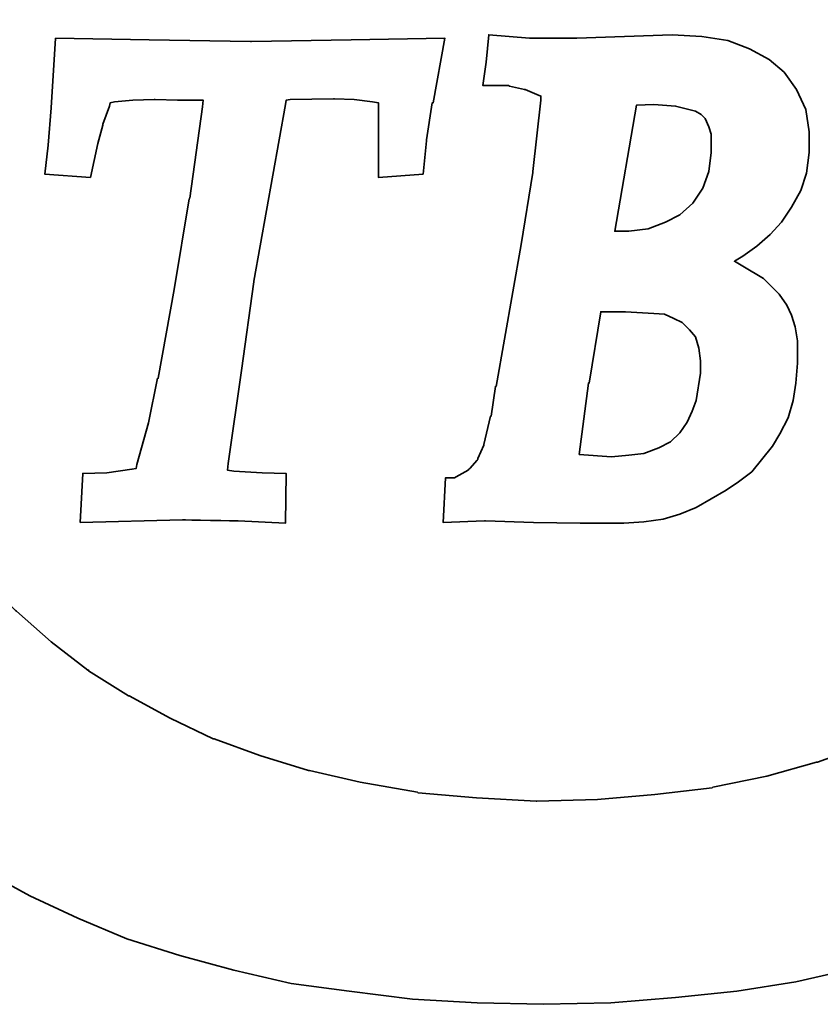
# Model space of a CAD drawing. Header units: millimetres. Extents: x 778 to 1021, y 797 to 920.
# Tile 6 of 56: x 929.57 to 934.2, y 853.35 to 859.05. Entities that reach past the tile are written whole.
import ezdxf

# ---------------------------------------------------------------- set-up
doc = ezdxf.new("R2010")
doc.units = ezdxf.units.MM
doc.header["$LTSCALE"] = 0.1
doc.layers.add('layer 1', color=7, linetype='CONTINUOUS')

msp = doc.modelspace()

# ---------------------------------------------------------------- linework, layer by layer
at = {"layer": 'layer 1', "color": 1, "lineweight": 35}
for points, knots in [([(935.9855, 859.4169), (935.9855, 859.4169), (937.1035, 860.1084), (937.1035, 860.1084), (937.1035, 860.1084), (937.1035, 860.1084), (936.9455, 860.3094), (936.9455, 860.3094), (936.9455, 860.3094), (936.9455, 860.3094), (936.7635, 860.4964), (936.7635, 860.4964), (936.7635, 860.4964), (936.7635, 860.4964), (936.576, 860.6794), (936.576, 860.6794), (936.576, 860.6794), (936.576, 860.6794), (936.3835, 860.8424), (936.3835, 860.8424), (936.3835, 860.8424), (936.3835, 860.8424), (936.1775, 861.0054), (936.1775, 861.0054), (936.1775, 861.0054), (936.1775, 861.0054), (936.1725, 861.0054), (936.1725, 861.0054), (936.1725, 861.0054), (936.1725, 861.0054), (935.9475, 861.1444), (935.9475, 861.1444), (935.9475, 861.1444), (935.9475, 861.1444), (935.9475, 861.1489), (935.9475, 861.1489), (935.9475, 861.1489), (935.9475, 861.1489), (935.7215, 861.2879), (935.7215, 861.2879), (935.7215, 861.2879), (935.7215, 861.2879), (935.4775, 861.4084), (935.4775, 861.4084), (935.4775, 861.4084), (935.4775, 861.4084), (935.232, 861.5334), (935.232, 861.5334), (935.232, 861.5334), (935.232, 861.5334), (934.9345, 861.6484), (934.9345, 861.6484), (934.9345, 861.6484), (934.9345, 861.6484), (934.613, 861.7584), (934.613, 861.7584), (934.613, 861.7584), (934.613, 861.7584), (934.2775, 861.8544), (934.2775, 861.8544), (934.2775, 861.8544), (934.2775, 861.8544), (933.923, 861.9309), (933.923, 861.9309), (933.923, 861.9309), (933.923, 861.9309), (933.5625, 861.9844), (933.5625, 861.9844), (933.5625, 861.9844), (933.5625, 861.9844), (933.1695, 862.0224), (933.1695, 862.0224), (933.1695, 862.0224), (933.1695, 862.0224), (932.7665, 862.0414), (932.7665, 862.0414), (932.7665, 862.0414), (932.7665, 862.0414), (932.3585, 862.0324), (932.3585, 862.0324), (932.3585, 862.0324), (932.3585, 862.0324), (931.9695, 862.0084), (931.9695, 862.0084), (931.9695, 862.0084), (931.9695, 862.0084), (931.6095, 861.9744), (931.6095, 861.9744), (931.6095, 861.9744), (931.6095, 861.9744), (931.2595, 861.9309), (931.2595, 861.9309), (931.2595, 861.9309), (931.2595, 861.9309), (930.924, 861.8639), (930.924, 861.8639), (930.924, 861.8639), (930.924, 861.8639), (930.6935, 861.8019), (930.6935, 861.8019), (930.6935, 861.8019), (930.6935, 861.8019), (930.4635, 861.7344), (930.4635, 861.7344), (930.4635, 861.7344), (930.4635, 861.7344), (930.2375, 861.6574), (930.2375, 861.6574), (930.2375, 861.6574), (930.2375, 861.6574), (930.0265, 861.5714), (930.0265, 861.5714), (930.0265, 861.5714), (930.0265, 861.5714), (929.8205, 861.4754), (929.8205, 861.4754), (929.8205, 861.4754), (929.8205, 861.4754), (929.6095, 861.3744), (929.6095, 861.3744), (929.6095, 861.3744), (929.6095, 861.3744), (929.4175, 861.2689), (929.4175, 861.2689), (929.4175, 861.2689), (929.4175, 861.2689), (929.2255, 861.1584), (929.2255, 861.1584), (929.2255, 861.1584), (929.2255, 861.1584), (929.043, 861.0339), (929.043, 861.0339), (929.043, 861.0339), (929.043, 861.0339), (928.8655, 860.9094), (928.8655, 860.9094), (928.8655, 860.9094), (928.8655, 860.9094), (928.7025, 860.7754), (928.7025, 860.7754), (928.7025, 860.7754), (928.7025, 860.7754), (928.5345, 860.6314), (928.5345, 860.6314), (928.5345, 860.6314), (928.5345, 860.6314), (928.242, 860.3429), (928.242, 860.3429), (928.242, 860.3429), (928.242, 860.3429), (928.2365, 860.3384), (928.2365, 860.3384), (928.2365, 860.3384), (928.2365, 860.3384), (927.9635, 860.0124), (927.9635, 860.0124), (927.9635, 860.0124), (927.9635, 860.0124), (927.8095, 859.7864), (927.8095, 859.7864), (927.8095, 859.7864), (927.8095, 859.7864), (927.805, 859.7814), (927.805, 859.7814), (927.805, 859.7814), (927.805, 859.7814), (927.6565, 859.5274), (927.6565, 859.5274), (927.6565, 859.5274), (927.6565, 859.5274), (927.5215, 859.2639), (927.5215, 859.2639), (927.5215, 859.2639), (927.5215, 859.2639), (927.4065, 858.9664), (927.4065, 858.9664), (927.4065, 858.9664), (927.4065, 858.9664), (927.3105, 858.6544), (927.3105, 858.6544), (927.3105, 858.6544), (927.3105, 858.6544), (927.3105, 858.6444), (927.3105, 858.6444), (927.3105, 858.6444), (927.3105, 858.6444), (927.2485, 858.3084), (927.2485, 858.3084), (927.2485, 858.3084), (927.2485, 858.3084), (927.2295, 858.1409), (927.2295, 858.1409), (927.2295, 858.1409), (927.2295, 858.1409), (927.2195, 857.9534), (927.2195, 857.9534), (927.2195, 857.9534), (927.2195, 857.9534), (927.21, 857.7664), (927.21, 857.7664), (927.21, 857.7664), (927.21, 857.7664), (927.21, 857.5794), (927.21, 857.5794), (927.21, 857.5794), (927.21, 857.5794), (927.2385, 857.2055), (927.2385, 857.2055), (927.2385, 857.2055), (927.2385, 857.2055), (927.2965, 856.8689), (927.2965, 856.8689), (927.2965, 856.8689), (927.2965, 856.8689), (927.3685, 856.5524), (927.3685, 856.5524), (927.3685, 856.5524), (927.3685, 856.5524), (927.479, 856.2554), (927.479, 856.2554), (927.479, 856.2554), (927.479, 856.2554), (927.599, 855.9719), (927.599, 855.9719), (927.599, 855.9719), (927.599, 855.9719), (927.7425, 855.7134), (927.7425, 855.7134), (927.7425, 855.7134), (927.7425, 855.7134), (927.8915, 855.4639), (927.8915, 855.4639), (927.8915, 855.4639), (927.8915, 855.4639), (928.0735, 855.2384), (928.0735, 855.2384), (928.0735, 855.2384), (928.0735, 855.2384), (928.256, 855.0169), (928.256, 855.0169), (928.256, 855.0169), (928.256, 855.0169), (928.4575, 854.8204), (928.4575, 854.8204), (928.4575, 854.8204), (928.4575, 854.8204), (928.6635, 854.6189), (928.6635, 854.6189), (928.6635, 854.6189), (928.6635, 854.6189), (928.8845, 854.4464), (928.8845, 854.4464), (928.8845, 854.4464), (928.8845, 854.4464), (929.1195, 854.2739), (929.1195, 854.2739), (929.1195, 854.2739), (929.1195, 854.2739), (929.3695, 854.1204), (929.3695, 854.1204), (929.3695, 854.1204), (929.3695, 854.1204), (929.628, 853.9809), (929.628, 853.9809), (929.628, 853.9809), (929.628, 853.9809), (929.9065, 853.8509), (929.9065, 853.8509), (929.9065, 853.8509), (929.9065, 853.8509), (930.1895, 853.7314), (930.1895, 853.7314), (930.1895, 853.7314), (930.1895, 853.7314), (930.4965, 853.6354), (930.4965, 853.6354), (930.4965, 853.6354), (930.4965, 853.6354), (930.8085, 853.5494), (930.8085, 853.5494), (930.8085, 853.5494), (930.8085, 853.5494), (931.1395, 853.4724), (931.1395, 853.4724), (931.1395, 853.4724), (931.1395, 853.4724), (931.475, 853.4294), (931.475, 853.4294), (931.475, 853.4294), (931.475, 853.4294), (931.84, 853.3814), (931.84, 853.3814), (931.84, 853.3814), (931.84, 853.3814), (932.2145, 853.3619), (932.2145, 853.3619), (932.2145, 853.3619), (932.2145, 853.3619), (932.5985, 853.3524), (932.5985, 853.3524), (932.5985, 853.3524), (932.5985, 853.3524), (932.987, 853.3619), (932.987, 853.3619), (932.987, 853.3619), (932.987, 853.3619), (933.3615, 853.3909), (933.3615, 853.3909), (933.3615, 853.3909), (933.3615, 853.3909), (933.7165, 853.4294), (933.7165, 853.4294), (933.7165, 853.4294), (933.7165, 853.4294), (934.0565, 853.4819), (934.0565, 853.4819), (934.0565, 853.4819), (934.0565, 853.4819), (934.3875, 853.5584), (934.3875, 853.5584), (934.3875, 853.5584), (934.3875, 853.5584), (934.7045, 853.6454), (934.7045, 853.6454), (934.7045, 853.6454), (934.7045, 853.6454), (935.0025, 853.7459), (935.0025, 853.7459), (935.0025, 853.7459), (935.0025, 853.7459), (935.2995, 853.8659), (935.2995, 853.8659), (935.2995, 853.8659), (935.2995, 853.8659), (935.703, 854.0574), (935.703, 854.0574), (935.703, 854.0574), (935.703, 854.0574), (935.899, 854.1634), (935.899, 854.1634), (935.899, 854.1634), (935.899, 854.1634), (936.082, 854.2739), (936.082, 854.2739), (936.082, 854.2739), (936.082, 854.2739), (936.2595, 854.3979), (936.2595, 854.3979), (936.2595, 854.3979), (936.2595, 854.3979), (936.4315, 854.5324), (936.4315, 854.5324), (936.4315, 854.5324), (936.4315, 854.5324), (936.5955, 854.6674), (936.5955, 854.6674), (936.5955, 854.6674), (936.5955, 854.6674), (936.749, 854.8114), (936.749, 854.8114), (936.749, 854.8114), (936.749, 854.8114), (936.9505, 855.0129), (936.9505, 855.0129), (936.9505, 855.0129), (936.9505, 855.0129), (937.0415, 855.1089), (937.0415, 855.1089), (937.0415, 855.1089), (937.0415, 855.1089), (937.1085, 855.1804), (937.1085, 855.1804), (937.1085, 855.1804), (937.1085, 855.1804), (935.9855, 855.8764), (935.9855, 855.8764), (935.9855, 855.8764), (935.9855, 855.8764), (935.8125, 855.7079), (935.8125, 855.7079), (935.8125, 855.7079), (935.8125, 855.7079), (935.6215, 855.5454), (935.6215, 855.5454), (935.6215, 855.5454), (935.6215, 855.5454), (935.4095, 855.3819), (935.4095, 855.3819), (935.4095, 855.3819), (935.4095, 855.3819), (935.1895, 855.2284), (935.1895, 855.2284), (935.1895, 855.2284), (935.1895, 855.2284), (935.1845, 855.2234), (935.1845, 855.2234), (935.1845, 855.2234), (935.1845, 855.2234), (934.954, 855.0889), (934.954, 855.0889), (934.954, 855.0889), (934.954, 855.0889), (934.7145, 854.9644), (934.7145, 854.9644), (934.7145, 854.9644), (934.7145, 854.9644), (934.7095, 854.9644), (934.7095, 854.9644), (934.7095, 854.9644), (934.7095, 854.9644), (934.4505, 854.8489), (934.4505, 854.8489), (934.4505, 854.8489), (934.4505, 854.8489), (934.1815, 854.7529), (934.1815, 854.7529), (934.1815, 854.7529), (934.1815, 854.7529), (934.177, 854.7529), (934.177, 854.7529), (934.177, 854.7529), (934.177, 854.7529), (933.8885, 854.6714), (933.8885, 854.6714), (933.8885, 854.6714), (933.8885, 854.6714), (933.5775, 854.6094), (933.5775, 854.6094), (933.5775, 854.6094), (933.5775, 854.6094), (933.5725, 854.6044), (933.5725, 854.6044), (933.5725, 854.6044), (933.5725, 854.6044), (933.2415, 854.5664), (933.2415, 854.5664), (933.2415, 854.5664), (933.2415, 854.5664), (932.9105, 854.5374), (932.9105, 854.5374), (932.9105, 854.5374), (932.9105, 854.5374), (932.56, 854.5274), (932.56, 854.5274), (932.56, 854.5274), (932.56, 854.5274), (932.5555, 854.5274), (932.5555, 854.5274), (932.5555, 854.5274), (932.5555, 854.5274), (932.21, 854.5474), (932.21, 854.5474), (932.21, 854.5474), (932.21, 854.5474), (931.8735, 854.5754), (931.8735, 854.5754), (931.8735, 854.5754), (931.8735, 854.5754), (931.869, 854.5804), (931.869, 854.5804), (931.869, 854.5804), (931.869, 854.5804), (931.5375, 854.6379), (931.5375, 854.6379), (931.5375, 854.6379), (931.5375, 854.6379), (931.2455, 854.7049), (931.2455, 854.7049), (931.2455, 854.7049), (931.2455, 854.7049), (931.2405, 854.7049), (931.2405, 854.7049), (931.2405, 854.7049), (931.2405, 854.7049), (930.9575, 854.7914), (930.9575, 854.7914), (930.9575, 854.7914), (930.9575, 854.7914), (930.6935, 854.8874), (930.6935, 854.8874), (930.6935, 854.8874), (930.6935, 854.8874), (930.6885, 854.8874), (930.6885, 854.8874), (930.6885, 854.8874), (930.6885, 854.8874), (930.4395, 855.0074), (930.4395, 855.0074), (930.4395, 855.0074), (930.4395, 855.0074), (930.2035, 855.1369), (930.2035, 855.1369), (930.2035, 855.1369), (930.2035, 855.1369), (930.1995, 855.1369), (930.1995, 855.1369), (930.1995, 855.1369), (930.1995, 855.1369), (929.9685, 855.2809), (929.9685, 855.2809), (929.9685, 855.2809), (929.9685, 855.2809), (929.9685, 855.2859), (929.9685, 855.2859), (929.9685, 855.2859), (929.9685, 855.2859), (929.9645, 855.2859), (929.9645, 855.2859), (929.9645, 855.2859), (929.9645, 855.2859), (929.7525, 855.4494), (929.7525, 855.4494), (929.7525, 855.4494), (929.7525, 855.4494), (929.5515, 855.6264), (929.5515, 855.6264), (929.5515, 855.6264), (929.5515, 855.6264), (929.5465, 855.6309), (929.5465, 855.6309), (929.5465, 855.6309), (929.5465, 855.6309), (929.3645, 855.8184), (929.3645, 855.8184), (929.3645, 855.8184), (929.3645, 855.8184), (929.192, 856.0199), (929.192, 856.0199), (929.192, 856.0199), (929.192, 856.0199), (929.192, 856.0244), (929.192, 856.0244), (929.192, 856.0244), (929.192, 856.0244), (929.038, 856.2554), (929.038, 856.2554), (929.038, 856.2554), (929.038, 856.2554), (929.0335, 856.2554), (929.0335, 856.2554), (929.0335, 856.2554), (929.0335, 856.2554), (929.0285, 856.2644), (929.0285, 856.2644), (929.0285, 856.2644), (929.0285, 856.2644), (928.9085, 856.4899), (928.9085, 856.4899), (928.9085, 856.4899), (928.9085, 856.4899), (928.9085, 856.4949), (928.9085, 856.4949), (928.9085, 856.4949), (928.9085, 856.4949), (928.8075, 856.7594), (928.8075, 856.7594), (928.8075, 856.7594), (928.8075, 856.7594), (928.8025, 856.7684), (928.8025, 856.7684), (928.8025, 856.7684), (928.8025, 856.7684), (928.717, 857.0564), (928.717, 857.0564), (928.717, 857.0564), (928.717, 857.0564), (928.717, 857.0614), (928.717, 857.0614), (928.717, 857.0614), (928.717, 857.0614), (928.6875, 857.2145), (928.6875, 857.2145), (928.6875, 857.2145), (928.6875, 857.2145), (928.6825, 857.2195), (928.6825, 857.2195), (928.6825, 857.2195), (928.6825, 857.2195), (928.6635, 857.3729), (928.6635, 857.3729), (928.6635, 857.3729), (928.6635, 857.3729), (928.6545, 857.5454), (928.6545, 857.5454), (928.6545, 857.5454), (928.6545, 857.5454), (928.649, 857.7184), (928.649, 857.7184), (928.649, 857.7184), (928.649, 857.7184), (928.649, 857.7234), (928.649, 857.7234), (928.649, 857.7234), (928.649, 857.7234), (928.6585, 857.8769), (928.6585, 857.8769), (928.6585, 857.8769), (928.6585, 857.8769), (928.6585, 857.8964), (928.6585, 857.8964), (928.6585, 857.8964), (928.6585, 857.8964), (928.673, 858.0594), (928.673, 858.0594), (928.673, 858.0594), (928.673, 858.0594), (928.6925, 858.2124), (928.6925, 858.2124), (928.6925, 858.2124), (928.6925, 858.2124), (928.6925, 858.2179), (928.6925, 858.2179), (928.6925, 858.2179), (928.6925, 858.2179), (928.6975, 858.2179), (928.6975, 858.2179), (928.6975, 858.2179), (928.6975, 858.2179), (928.6975, 858.2274), (928.6975, 858.2274), (928.6975, 858.2274), (928.6975, 858.2274), (928.7265, 858.3664), (928.7265, 858.3664), (928.7265, 858.3664), (928.7265, 858.3664), (928.7265, 858.3714), (928.7265, 858.3714), (928.7265, 858.3714), (928.7265, 858.3714), (928.7355, 858.4044), (928.7355, 858.4044), (928.7355, 858.4044), (928.7355, 858.4044), (928.813, 858.6544), (928.813, 858.6544), (928.813, 858.6544), (928.813, 858.6544), (928.813, 858.6589), (928.813, 858.6589), (928.813, 858.6589), (928.813, 858.6589), (928.9375, 858.9184), (928.9375, 858.9184), (928.9375, 858.9184), (928.9375, 858.9184), (929.0715, 859.1584), (929.0715, 859.1584), (929.0715, 859.1584), (929.0715, 859.1584), (929.0765, 859.1624), (929.0765, 859.1624), (929.0765, 859.1624), (929.0765, 859.1624), (929.24, 859.3834), (929.24, 859.3834), (929.24, 859.3834), (929.24, 859.3834), (929.4125, 859.5754), (929.4125, 859.5754), (929.4125, 859.5754), (929.4125, 859.5754), (929.4125, 859.5804), (929.4125, 859.5804), (929.4125, 859.5804), (929.4125, 859.5804), (929.5945, 859.7624), (929.5945, 859.7624), (929.5945, 859.7624), (929.5945, 859.7624), (929.5995, 859.7624), (929.5995, 859.7624), (929.5995, 859.7624), (929.5995, 859.7624), (929.8005, 859.9349), (929.8005, 859.9349), (929.8005, 859.9349), (929.8005, 859.9349), (930.0215, 860.0884), (930.0215, 860.0884), (930.0215, 860.0884), (930.0215, 860.0884), (930.0265, 860.0934), (930.0265, 860.0934), (930.0265, 860.0934), (930.0265, 860.0934), (930.257, 860.2374), (930.257, 860.2374), (930.257, 860.2374), (930.257, 860.2374), (930.4965, 860.3719), (930.4965, 860.3719), (930.4965, 860.3719), (930.4965, 860.3719), (930.5015, 860.3719), (930.5015, 860.3719), (930.5015, 860.3719), (930.5015, 860.3719), (930.7505, 860.4819), (930.7505, 860.4819), (930.7505, 860.4819), (930.7505, 860.4819), (931.02, 860.5779), (931.02, 860.5779), (931.02, 860.5779), (931.02, 860.5779), (931.2975, 860.6694), (931.2975, 860.6694), (931.2975, 860.6694), (931.2975, 860.6694), (931.3025, 860.6694), (931.3025, 860.6694), (931.3025, 860.6694), (931.3025, 860.6694), (931.6005, 860.7364), (931.6005, 860.7364), (931.6005, 860.7364), (931.6005, 860.7364), (931.6005, 860.7414), (931.6005, 860.7414), (931.6005, 860.7414), (931.6005, 860.7414), (931.6055, 860.7414), (931.6055, 860.7414), (931.6055, 860.7414), (931.6055, 860.7414), (931.9365, 860.7894), (931.9365, 860.7894), (931.9365, 860.7894), (931.9365, 860.7894), (931.9405, 860.7894), (931.9405, 860.7894), (931.9405, 860.7894), (931.9405, 860.7894), (932.282, 860.8179), (932.282, 860.8179), (932.282, 860.8179), (932.282, 860.8179), (932.6225, 860.8274), (932.6225, 860.8274), (932.6225, 860.8274), (932.6225, 860.8274), (932.6275, 860.8274), (932.6275, 860.8274), (932.6275, 860.8274), (932.6275, 860.8274), (932.9725, 860.8179), (932.9725, 860.8179), (932.9725, 860.8179), (932.9725, 860.8179), (933.3085, 860.7894), (933.3085, 860.7894), (933.3085, 860.7894), (933.3085, 860.7894), (933.3135, 860.7844), (933.3135, 860.7844), (933.3135, 860.7844), (933.3135, 860.7844), (933.6295, 860.7274), (933.6295, 860.7274), (933.6295, 860.7274), (933.6295, 860.7274), (933.9365, 860.6644), (933.9365, 860.6644), (933.9365, 860.6644), (933.9365, 860.6644), (933.9415, 860.6644), (933.9415, 860.6644), (933.9415, 860.6644), (933.9415, 860.6644), (934.2295, 860.5779), (934.2295, 860.5779), (934.2295, 860.5779), (934.2295, 860.5779), (934.4595, 860.4924), (934.4595, 860.4924), (934.4595, 860.4924), (934.4595, 860.4924), (934.6905, 860.3964), (934.6905, 860.3964), (934.6905, 860.3964), (934.6905, 860.3964), (934.6955, 860.3964), (934.6955, 860.3964), (934.6955, 860.3964), (934.6955, 860.3964), (934.9065, 860.2854), (934.9065, 860.2854), (934.9065, 860.2854), (934.9065, 860.2854), (935.1175, 860.1604), (935.1175, 860.1604), (935.1175, 860.1604), (935.1175, 860.1604), (935.1175, 860.1564), (935.1175, 860.1564), (935.1175, 860.1564), (935.1175, 860.1564), (935.3095, 860.0314), (935.3095, 860.0314), (935.3095, 860.0314), (935.3095, 860.0314), (935.314, 860.0314), (935.314, 860.0314), (935.314, 860.0314), (935.314, 860.0314), (935.4915, 859.8924), (935.4915, 859.8924), (935.4915, 859.8924), (935.4915, 859.8924), (935.4965, 859.8869), (935.4965, 859.8869), (935.4965, 859.8869), (935.4965, 859.8869), (935.6695, 859.7384), (935.6695, 859.7384), (935.6695, 859.7384), (935.6695, 859.7384), (935.6735, 859.7334), (935.6735, 859.7334), (935.6735, 859.7334), (935.6735, 859.7334), (935.8275, 859.5754), (935.8275, 859.5754), (935.8275, 859.5754), (935.8275, 859.5754), (935.9135, 859.4844), (935.9135, 859.4844), (935.9135, 859.4844), (935.9135, 859.4844), (935.9855, 859.4169), (935.9855, 859.4169)], [0, 0, 0, 0, 0.004808, 0.004808, 0.004808, 0.004808, 0.009615, 0.009615, 0.009615, 0.009615, 0.014423, 0.014423, 0.014423, 0.014423, 0.019231, 0.019231, 0.019231, 0.019231, 0.024038, 0.024038, 0.024038, 0.024038, 0.028846, 0.028846, 0.028846, 0.028846, 0.033654, 0.033654, 0.033654, 0.033654, 0.038462, 0.038462, 0.038462, 0.038462, 0.043269, 0.043269, 0.043269, 0.043269, 0.048077, 0.048077, 0.048077, 0.048077, 0.052885, 0.052885, 0.052885, 0.052885, 0.057692, 0.057692, 0.057692, 0.057692, 0.0625, 0.0625, 0.0625, 0.0625, 0.067308, 0.067308, 0.067308, 0.067308, 0.072115, 0.072115, 0.072115, 0.072115, 0.076923, 0.076923, 0.076923, 0.076923, 0.081731, 0.081731, 0.081731, 0.081731, 0.086538, 0.086538, 0.086538, 0.086538, 0.091346, 0.091346, 0.091346, 0.091346, 0.096154, 0.096154, 0.096154, 0.096154, 0.100962, 0.100962, 0.100962, 0.100962, 0.105769, 0.105769, 0.105769, 0.105769, 0.110577, 0.110577, 0.110577, 0.110577, 0.115385, 0.115385, 0.115385, 0.115385, 0.120192, 0.120192, 0.120192, 0.120192, 0.125, 0.125, 0.125, 0.125, 0.129808, 0.129808, 0.129808, 0.129808, 0.134615, 0.134615, 0.134615, 0.134615, 0.139423, 0.139423, 0.139423, 0.139423, 0.144231, 0.144231, 0.144231, 0.144231, 0.149038, 0.149038, 0.149038, 0.149038, 0.153846, 0.153846, 0.153846, 0.153846, 0.158654, 0.158654, 0.158654, 0.158654, 0.163462, 0.163462, 0.163462, 0.163462, 0.168269, 0.168269, 0.168269, 0.168269, 0.173077, 0.173077, 0.173077, 0.173077, 0.177885, 0.177885, 0.177885, 0.177885, 0.182692, 0.182692, 0.182692, 0.182692, 0.1875, 0.1875, 0.1875, 0.1875, 0.192308, 0.192308, 0.192308, 0.192308, 0.197115, 0.197115, 0.197115, 0.197115, 0.201923, 0.201923, 0.201923, 0.201923, 0.206731, 0.206731, 0.206731, 0.206731, 0.211538, 0.211538, 0.211538, 0.211538, 0.216346, 0.216346, 0.216346, 0.216346, 0.221154, 0.221154, 0.221154, 0.221154, 0.225962, 0.225962, 0.225962, 0.225962, 0.230769, 0.230769, 0.230769, 0.230769, 0.235577, 0.235577, 0.235577, 0.235577, 0.240385, 0.240385, 0.240385, 0.240385, 0.245192, 0.245192, 0.245192, 0.245192, 0.25, 0.25, 0.25, 0.25, 0.254808, 0.254808, 0.254808, 0.254808, 0.259615, 0.259615, 0.259615, 0.259615, 0.264423, 0.264423, 0.264423, 0.264423, 0.269231, 0.269231, 0.269231, 0.269231, 0.274038, 0.274038, 0.274038, 0.274038, 0.278846, 0.278846, 0.278846, 0.278846, 0.283654, 0.283654, 0.283654, 0.283654, 0.288462, 0.288462, 0.288462, 0.288462, 0.293269, 0.293269, 0.293269, 0.293269, 0.298077, 0.298077, 0.298077, 0.298077, 0.302885, 0.302885, 0.302885, 0.302885, 0.307692, 0.307692, 0.307692, 0.307692, 0.3125, 0.3125, 0.3125, 0.3125, 0.317308, 0.317308, 0.317308, 0.317308, 0.322115, 0.322115, 0.322115, 0.322115, 0.326923, 0.326923, 0.326923, 0.326923, 0.331731, 0.331731, 0.331731, 0.331731, 0.336538, 0.336538, 0.336538, 0.336538, 0.341346, 0.341346, 0.341346, 0.341346, 0.346154, 0.346154, 0.346154, 0.346154, 0.350962, 0.350962, 0.350962, 0.350962, 0.355769, 0.355769, 0.355769, 0.355769, 0.360577, 0.360577, 0.360577, 0.360577, 0.365385, 0.365385, 0.365385, 0.365385, 0.370192, 0.370192, 0.370192, 0.370192, 0.375, 0.375, 0.375, 0.375, 0.379808, 0.379808, 0.379808, 0.379808, 0.384615, 0.384615, 0.384615, 0.384615, 0.389423, 0.389423, 0.389423, 0.389423, 0.394231, 0.394231, 0.394231, 0.394231, 0.399038, 0.399038, 0.399038, 0.399038, 0.403846, 0.403846, 0.403846, 0.403846, 0.408654, 0.408654, 0.408654, 0.408654, 0.413462, 0.413462, 0.413462, 0.413462, 0.418269, 0.418269, 0.418269, 0.418269, 0.423077, 0.423077, 0.423077, 0.423077, 0.427885, 0.427885, 0.427885, 0.427885, 0.432692, 0.432692, 0.432692, 0.432692, 0.4375, 0.4375, 0.4375, 0.4375, 0.442308, 0.442308, 0.442308, 0.442308, 0.447115, 0.447115, 0.447115, 0.447115, 0.451923, 0.451923, 0.451923, 0.451923, 0.456731, 0.456731, 0.456731, 0.456731, 0.461538, 0.461538, 0.461538, 0.461538, 0.466346, 0.466346, 0.466346, 0.466346, 0.471154, 0.471154, 0.471154, 0.471154, 0.475962, 0.475962, 0.475962, 0.475962, 0.480769, 0.480769, 0.480769, 0.480769, 0.485577, 0.485577, 0.485577, 0.485577, 0.490385, 0.490385, 0.490385, 0.490385, 0.495192, 0.495192, 0.495192, 0.495192, 0.5, 0.5, 0.5, 0.5, 0.504808, 0.504808, 0.504808, 0.504808, 0.509615, 0.509615, 0.509615, 0.509615, 0.514423, 0.514423, 0.514423, 0.514423, 0.519231, 0.519231, 0.519231, 0.519231, 0.524038, 0.524038, 0.524038, 0.524038, 0.528846, 0.528846, 0.528846, 0.528846, 0.533654, 0.533654, 0.533654, 0.533654, 0.538462, 0.538462, 0.538462, 0.538462, 0.543269, 0.543269, 0.543269, 0.543269, 0.548077, 0.548077, 0.548077, 0.548077, 0.552885, 0.552885, 0.552885, 0.552885, 0.557692, 0.557692, 0.557692, 0.557692, 0.5625, 0.5625, 0.5625, 0.5625, 0.567308, 0.567308, 0.567308, 0.567308, 0.572115, 0.572115, 0.572115, 0.572115, 0.576923, 0.576923, 0.576923, 0.576923, 0.581731, 0.581731, 0.581731, 0.581731, 0.586538, 0.586538, 0.586538, 0.586538, 0.591346, 0.591346, 0.591346, 0.591346, 0.596154, 0.596154, 0.596154, 0.596154, 0.600962, 0.600962, 0.600962, 0.600962, 0.605769, 0.605769, 0.605769, 0.605769, 0.610577, 0.610577, 0.610577, 0.610577, 0.615385, 0.615385, 0.615385, 0.615385, 0.620192, 0.620192, 0.620192, 0.620192, 0.625, 0.625, 0.625, 0.625, 0.629808, 0.629808, 0.629808, 0.629808, 0.634615, 0.634615, 0.634615, 0.634615, 0.639423, 0.639423, 0.639423, 0.639423, 0.644231, 0.644231, 0.644231, 0.644231, 0.649038, 0.649038, 0.649038, 0.649038, 0.653846, 0.653846, 0.653846, 0.653846, 0.658654, 0.658654, 0.658654, 0.658654, 0.663462, 0.663462, 0.663462, 0.663462, 0.668269, 0.668269, 0.668269, 0.668269, 0.673077, 0.673077, 0.673077, 0.673077, 0.677885, 0.677885, 0.677885, 0.677885, 0.682692, 0.682692, 0.682692, 0.682692, 0.6875, 0.6875, 0.6875, 0.6875, 0.692308, 0.692308, 0.692308, 0.692308, 0.697115, 0.697115, 0.697115, 0.697115, 0.701923, 0.701923, 0.701923, 0.701923, 0.706731, 0.706731, 0.706731, 0.706731, 0.711538, 0.711538, 0.711538, 0.711538, 0.716346, 0.716346, 0.716346, 0.716346, 0.721154, 0.721154, 0.721154, 0.721154, 0.725962, 0.725962, 0.725962, 0.725962, 0.730769, 0.730769, 0.730769, 0.730769, 0.735577, 0.735577, 0.735577, 0.735577, 0.740385, 0.740385, 0.740385, 0.740385, 0.745192, 0.745192, 0.745192, 0.745192, 0.75, 0.75, 0.75, 0.75, 0.754808, 0.754808, 0.754808, 0.754808, 0.759615, 0.759615, 0.759615, 0.759615, 0.764423, 0.764423, 0.764423, 0.764423, 0.769231, 0.769231, 0.769231, 0.769231, 0.774038, 0.774038, 0.774038, 0.774038, 0.778846, 0.778846, 0.778846, 0.778846, 0.783654, 0.783654, 0.783654, 0.783654, 0.788462, 0.788462, 0.788462, 0.788462, 0.793269, 0.793269, 0.793269, 0.793269, 0.798077, 0.798077, 0.798077, 0.798077, 0.802885, 0.802885, 0.802885, 0.802885, 0.807692, 0.807692, 0.807692, 0.807692, 0.8125, 0.8125, 0.8125, 0.8125, 0.817308, 0.817308, 0.817308, 0.817308, 0.822115, 0.822115, 0.822115, 0.822115, 0.826923, 0.826923, 0.826923, 0.826923, 0.831731, 0.831731, 0.831731, 0.831731, 0.836538, 0.836538, 0.836538, 0.836538, 0.841346, 0.841346, 0.841346, 0.841346, 0.846154, 0.846154, 0.846154, 0.846154, 0.850962, 0.850962, 0.850962, 0.850962, 0.855769, 0.855769, 0.855769, 0.855769, 0.860577, 0.860577, 0.860577, 0.860577, 0.865385, 0.865385, 0.865385, 0.865385, 0.870192, 0.870192, 0.870192, 0.870192, 0.875, 0.875, 0.875, 0.875, 0.879808, 0.879808, 0.879808, 0.879808, 0.884615, 0.884615, 0.884615, 0.884615, 0.889423, 0.889423, 0.889423, 0.889423, 0.894231, 0.894231, 0.894231, 0.894231, 0.899038, 0.899038, 0.899038, 0.899038, 0.903846, 0.903846, 0.903846, 0.903846, 0.908654, 0.908654, 0.908654, 0.908654, 0.913462, 0.913462, 0.913462, 0.913462, 0.918269, 0.918269, 0.918269, 0.918269, 0.923077, 0.923077, 0.923077, 0.923077, 0.927885, 0.927885, 0.927885, 0.927885, 0.932692, 0.932692, 0.932692, 0.932692, 0.9375, 0.9375, 0.9375, 0.9375, 0.942308, 0.942308, 0.942308, 0.942308, 0.947115, 0.947115, 0.947115, 0.947115, 0.951923, 0.951923, 0.951923, 0.951923, 0.956731, 0.956731, 0.956731, 0.956731, 0.961538, 0.961538, 0.961538, 0.961538, 0.966346, 0.966346, 0.966346, 0.966346, 0.971154, 0.971154, 0.971154, 0.971154, 0.975962, 0.975962, 0.975962, 0.975962, 0.980769, 0.980769, 0.980769, 0.980769, 0.985577, 0.985577, 0.985577, 0.985577, 0.990385, 0.990385, 0.990385, 0.990385, 0.995192, 0.995192, 0.995192, 0.995192, 1, 1, 1, 1]), ([(929.7765, 858.9424), (929.7765, 858.9424), (929.7525, 858.5394), (929.7525, 858.5394), (929.7525, 858.5394), (929.7525, 858.5394), (929.734, 858.3234), (929.734, 858.3234), (929.734, 858.3234), (929.734, 858.3234), (929.7145, 858.1549), (929.7145, 858.1549), (929.7145, 858.1549), (929.7145, 858.1549), (929.9785, 858.1359), (929.9785, 858.1359), (929.9785, 858.1359), (929.9785, 858.1359), (930.0215, 858.3324), (930.0215, 858.3324), (930.0215, 858.3324), (930.0215, 858.3324), (930.0505, 858.4384), (930.0505, 858.4384), (930.0505, 858.4384), (930.0505, 858.4384), (930.0505, 858.4434), (930.0505, 858.4434), (930.0505, 858.4434), (930.0505, 858.4434), (930.0885, 858.5484), (930.0885, 858.5484), (930.0885, 858.5484), (930.0885, 858.5484), (930.0935, 858.5674), (930.0935, 858.5674), (930.0935, 858.5674), (930.0935, 858.5674), (930.1175, 858.5724), (930.1175, 858.5724), (930.1175, 858.5724), (930.1175, 858.5724), (930.2235, 858.5819), (930.2235, 858.5819), (930.2235, 858.5819), (930.2235, 858.5819), (930.3475, 858.5874), (930.3475, 858.5874), (930.3475, 858.5874), (930.3475, 858.5874), (930.353, 858.5874), (930.353, 858.5874), (930.353, 858.5874), (930.353, 858.5874), (930.4825, 858.5819), (930.4825, 858.5819), (930.4825, 858.5819), (930.4825, 858.5819), (930.5875, 858.5819), (930.5875, 858.5819), (930.5875, 858.5819), (930.5875, 858.5819), (930.6315, 858.5819), (930.6315, 858.5819), (930.6315, 858.5819), (930.6315, 858.5819), (930.6265, 858.5434), (930.6265, 858.5434), (930.6265, 858.5434), (930.6265, 858.5434), (930.554, 858.0159), (930.554, 858.0159), (930.554, 858.0159), (930.554, 858.0159), (930.549, 858.0114), (930.549, 858.0114), (930.549, 858.0114), (930.549, 858.0114), (930.4635, 857.4879), (930.4635, 857.4879), (930.4635, 857.4879), (930.4635, 857.4879), (930.3715, 856.9745), (930.3715, 856.9745), (930.3715, 856.9745), (930.3715, 856.9745), (930.3675, 856.9745), (930.3675, 856.9745), (930.3675, 856.9745), (930.3675, 856.9745), (930.3145, 856.7155), (930.3145, 856.7155), (930.3145, 856.7155), (930.3145, 856.7155), (930.2475, 856.4755), (930.2475, 856.4755), (930.2475, 856.4755), (930.2475, 856.4755), (930.2425, 856.4515), (930.2425, 856.4515), (930.2425, 856.4515), (930.2425, 856.4515), (930.2185, 856.4474), (930.2185, 856.4474), (930.2185, 856.4474), (930.2185, 856.4474), (930.0745, 856.4274), (930.0745, 856.4274), (930.0745, 856.4274), (930.0745, 856.4274), (929.935, 856.4234), (929.935, 856.4234), (929.935, 856.4234), (929.935, 856.4234), (929.9205, 856.1404), (929.9205, 856.1404), (929.9205, 856.1404), (929.9205, 856.1404), (930.5115, 856.1544), (930.5115, 856.1544), (930.5115, 856.1544), (930.5115, 856.1544), (930.5155, 856.1544), (930.5155, 856.1544), (930.5155, 856.1544), (930.5155, 856.1544), (930.8325, 856.1494), (930.8325, 856.1494), (930.8325, 856.1494), (930.8325, 856.1494), (931.1065, 856.1349), (931.1065, 856.1349), (931.1065, 856.1349), (931.1065, 856.1349), (931.1105, 856.4234), (931.1105, 856.4234), (931.1105, 856.4234), (931.1105, 856.4234), (930.972, 856.4274), (930.972, 856.4274), (930.972, 856.4274), (930.972, 856.4274), (930.8085, 856.4374), (930.8085, 856.4374), (930.8085, 856.4374), (930.8085, 856.4374), (930.7705, 856.4424), (930.7705, 856.4424), (930.7705, 856.4424), (930.7705, 856.4424), (930.7745, 856.4805), (930.7745, 856.4805), (930.7745, 856.4805), (930.7745, 856.4805), (930.8515, 857.018), (930.8515, 857.018), (930.8515, 857.018), (930.8515, 857.018), (930.924, 857.5314), (930.924, 857.5314), (930.924, 857.5314), (930.924, 857.5314), (930.924, 857.5364), (930.924, 857.5364), (930.924, 857.5364), (930.924, 857.5364), (931.1065, 858.5579), (931.1065, 858.5579), (931.1065, 858.5579), (931.1065, 858.5579), (931.1105, 858.5819), (931.1105, 858.5819), (931.1105, 858.5819), (931.1105, 858.5819), (931.1345, 858.5874), (931.1345, 858.5874), (931.1345, 858.5874), (931.1345, 858.5874), (931.3845, 858.5914), (931.3845, 858.5914), (931.3845, 858.5914), (931.3845, 858.5914), (931.3895, 858.5914), (931.3895, 858.5914), (931.3895, 858.5914), (931.3895, 858.5914), (931.5045, 858.5874), (931.5045, 858.5874), (931.5045, 858.5874), (931.5045, 858.5874), (931.6095, 858.5724), (931.6095, 858.5724), (931.6095, 858.5724), (931.6095, 858.5724), (931.6435, 858.5674), (931.6435, 858.5674), (931.6435, 858.5674), (931.6435, 858.5674), (931.6435, 858.5339), (931.6435, 858.5339), (931.6435, 858.5339), (931.6435, 858.5339), (931.6435, 858.3134), (931.6435, 858.3134), (931.6435, 858.3134), (931.6435, 858.3134), (931.6435, 858.1359), (931.6435, 858.1359), (931.6435, 858.1359), (931.6435, 858.1359), (931.9025, 858.1549), (931.9025, 858.1549), (931.9025, 858.1549), (931.9025, 858.1549), (931.9215, 858.3474), (931.9215, 858.3474), (931.9215, 858.3474), (931.9215, 858.3474), (931.9215, 858.3524), (931.9215, 858.3524), (931.9215, 858.3524), (931.9215, 858.3524), (931.9555, 858.5674), (931.9555, 858.5674), (931.9555, 858.5674), (931.9555, 858.5674), (931.9605, 858.5674), (931.9605, 858.5674), (931.9605, 858.5674), (931.9605, 858.5674), (932.0275, 858.9424), (932.0275, 858.9424), (932.0275, 858.9424), (932.0275, 858.9424), (931.4855, 858.9324), (931.4855, 858.9324), (931.4855, 858.9324), (931.4855, 858.9324), (930.9095, 858.9229), (930.9095, 858.9229), (930.9095, 858.9229), (930.9095, 858.9229), (930.9045, 858.9229), (930.9045, 858.9229), (930.9045, 858.9229), (930.9045, 858.9229), (930.3195, 858.9324), (930.3195, 858.9324), (930.3195, 858.9324), (930.3195, 858.9324), (929.7765, 858.9424), (929.7765, 858.9424)], [0, 0, 0, 0, 0.015873, 0.015873, 0.015873, 0.015873, 0.031746, 0.031746, 0.031746, 0.031746, 0.047619, 0.047619, 0.047619, 0.047619, 0.063492, 0.063492, 0.063492, 0.063492, 0.079365, 0.079365, 0.079365, 0.079365, 0.095238, 0.095238, 0.095238, 0.095238, 0.111111, 0.111111, 0.111111, 0.111111, 0.126984, 0.126984, 0.126984, 0.126984, 0.142857, 0.142857, 0.142857, 0.142857, 0.15873, 0.15873, 0.15873, 0.15873, 0.174603, 0.174603, 0.174603, 0.174603, 0.190476, 0.190476, 0.190476, 0.190476, 0.206349, 0.206349, 0.206349, 0.206349, 0.222222, 0.222222, 0.222222, 0.222222, 0.238095, 0.238095, 0.238095, 0.238095, 0.253968, 0.253968, 0.253968, 0.253968, 0.269841, 0.269841, 0.269841, 0.269841, 0.285714, 0.285714, 0.285714, 0.285714, 0.301587, 0.301587, 0.301587, 0.301587, 0.31746, 0.31746, 0.31746, 0.31746, 0.333333, 0.333333, 0.333333, 0.333333, 0.349206, 0.349206, 0.349206, 0.349206, 0.365079, 0.365079, 0.365079, 0.365079, 0.380952, 0.380952, 0.380952, 0.380952, 0.396825, 0.396825, 0.396825, 0.396825, 0.412698, 0.412698, 0.412698, 0.412698, 0.428571, 0.428571, 0.428571, 0.428571, 0.444444, 0.444444, 0.444444, 0.444444, 0.460317, 0.460317, 0.460317, 0.460317, 0.47619, 0.47619, 0.47619, 0.47619, 0.492063, 0.492063, 0.492063, 0.492064, 0.507937, 0.507937, 0.507937, 0.507937, 0.52381, 0.52381, 0.52381, 0.52381, 0.539683, 0.539683, 0.539683, 0.539683, 0.555556, 0.555556, 0.555556, 0.555556, 0.571429, 0.571429, 0.571429, 0.571429, 0.587302, 0.587302, 0.587302, 0.587302, 0.603175, 0.603175, 0.603175, 0.603175, 0.619048, 0.619048, 0.619048, 0.619048, 0.634921, 0.634921, 0.634921, 0.634921, 0.650794, 0.650794, 0.650794, 0.650794, 0.666667, 0.666667, 0.666667, 0.666667, 0.68254, 0.68254, 0.68254, 0.68254, 0.698413, 0.698413, 0.698413, 0.698413, 0.714286, 0.714286, 0.714286, 0.714286, 0.730159, 0.730159, 0.730159, 0.730159, 0.746032, 0.746032, 0.746032, 0.746032, 0.761905, 0.761905, 0.761905, 0.761905, 0.777778, 0.777778, 0.777778, 0.777778, 0.793651, 0.793651, 0.793651, 0.793651, 0.809524, 0.809524, 0.809524, 0.809524, 0.825397, 0.825397, 0.825397, 0.825397, 0.84127, 0.84127, 0.84127, 0.84127, 0.857143, 0.857143, 0.857143, 0.857143, 0.873016, 0.873016, 0.873016, 0.873016, 0.888889, 0.888889, 0.888889, 0.888889, 0.904762, 0.904762, 0.904762, 0.904762, 0.920635, 0.920635, 0.920635, 0.920635, 0.936508, 0.936508, 0.936508, 0.936508, 0.952381, 0.952381, 0.952381, 0.952381, 0.968254, 0.968254, 0.968254, 0.968254, 0.984127, 0.984127, 0.984127, 0.984127, 1, 1, 1, 1]), ([(934.1335, 858.4004), (934.1335, 858.4004), (934.1145, 858.5294), (934.1145, 858.5294), (934.1145, 858.5294), (934.1145, 858.5294), (934.0615, 858.6444), (934.0615, 858.6444), (934.0615, 858.6444), (934.0615, 858.6444), (933.9895, 858.7454), (933.9895, 858.7454), (933.9895, 858.7454), (933.9895, 858.7454), (933.9035, 858.8174), (933.9035, 858.8174), (933.9035, 858.8174), (933.9035, 858.8174), (933.7885, 858.8794), (933.7885, 858.8794), (933.7885, 858.8794), (933.7885, 858.8794), (933.6635, 858.9274), (933.6635, 858.9274), (933.6635, 858.9274), (933.6635, 858.9274), (933.5145, 858.9514), (933.5145, 858.9514), (933.5145, 858.9514), (933.5145, 858.9514), (933.3415, 858.9614), (933.3415, 858.9614), (933.3415, 858.9614), (933.3415, 858.9614), (932.7905, 858.9424), (932.7905, 858.9424), (932.7905, 858.9424), (932.7905, 858.9424), (932.5165, 858.9424), (932.5165, 858.9424), (932.5165, 858.9424), (932.5165, 858.9424), (932.282, 858.9614), (932.282, 858.9614), (932.282, 858.9614), (932.282, 858.9614), (932.2675, 858.8034), (932.2675, 858.8034), (932.2675, 858.8034), (932.2675, 858.8034), (932.2475, 858.6684), (932.2475, 858.6684), (932.2475, 858.6684), (932.2475, 858.6684), (932.3915, 858.6684), (932.3915, 858.6684), (932.3915, 858.6684), (932.3915, 858.6684), (932.3965, 858.6684), (932.3965, 858.6684), (932.3965, 858.6684), (932.3965, 858.6684), (932.4015, 858.6639), (932.4015, 858.6639), (932.4015, 858.6639), (932.4015, 858.6639), (932.488, 858.6444), (932.488, 858.6444), (932.488, 858.6444), (932.488, 858.6444), (932.4925, 858.6444), (932.4925, 858.6444), (932.4925, 858.6444), (932.4925, 858.6444), (932.56, 858.6154), (932.56, 858.6154), (932.56, 858.6154), (932.56, 858.6154), (932.5835, 858.6064), (932.5835, 858.6064), (932.5835, 858.6064), (932.5835, 858.6064), (932.5835, 858.5819), (932.5835, 858.5819), (932.5835, 858.5819), (932.5835, 858.5819), (932.536, 858.1694), (932.536, 858.1694), (932.536, 858.1694), (932.536, 858.1694), (932.536, 858.1644), (932.536, 858.1644), (932.536, 858.1644), (932.536, 858.1644), (932.4685, 857.7469), (932.4685, 857.7469), (932.4685, 857.7469), (932.4685, 857.7469), (932.3245, 856.9264), (932.3245, 856.9264), (932.3245, 856.9264), (932.3245, 856.9264), (932.32, 856.9264), (932.32, 856.9264), (932.32, 856.9264), (932.32, 856.9264), (932.2955, 856.7539), (932.2955, 856.7539), (932.2955, 856.7539), (932.2955, 856.7539), (932.2915, 856.7539), (932.2915, 856.7539), (932.2915, 856.7539), (932.2915, 856.7539), (932.2525, 856.5915), (932.2525, 856.5915), (932.2525, 856.5915), (932.2525, 856.5915), (932.2525, 856.5865), (932.2525, 856.5865), (932.2525, 856.5865), (932.2525, 856.5865), (932.2195, 856.5094), (932.2195, 856.5094), (932.2195, 856.5094), (932.2195, 856.5094), (932.2195, 856.5044), (932.2195, 856.5044), (932.2195, 856.5044), (932.2195, 856.5044), (932.2145, 856.4994), (932.2145, 856.4994), (932.2145, 856.4994), (932.2145, 856.4994), (932.1715, 856.4515), (932.1715, 856.4515), (932.1715, 856.4515), (932.1715, 856.4515), (932.1665, 856.4474), (932.1665, 856.4474), (932.1665, 856.4474), (932.1665, 856.4474), (932.162, 856.4424), (932.162, 856.4424), (932.162, 856.4424), (932.162, 856.4424), (932.094, 856.4039), (932.094, 856.4039), (932.094, 856.4039), (932.094, 856.4039), (932.0845, 856.399), (932.0845, 856.399), (932.0845, 856.399), (932.0845, 856.399), (932.0755, 856.399), (932.0755, 856.399), (932.0755, 856.399), (932.0755, 856.399), (932.0325, 856.399), (932.0325, 856.399), (932.0325, 856.399), (932.0325, 856.399), (932.018, 856.1404), (932.018, 856.1404), (932.018, 856.1404), (932.018, 856.1404), (932.258, 856.1494), (932.258, 856.1494), (932.258, 856.1494), (932.258, 856.1494), (932.2625, 856.1494), (932.2625, 856.1494), (932.2625, 856.1494), (932.2625, 856.1494), (932.5405, 856.1404), (932.5405, 856.1404), (932.5405, 856.1404), (932.5405, 856.1404), (932.8095, 856.1349), (932.8095, 856.1349), (932.8095, 856.1349), (932.8095, 856.1349), (933.0635, 856.1349), (933.0635, 856.1349), (933.0635, 856.1349), (933.0635, 856.1349), (933.179, 856.1444), (933.179, 856.1444), (933.179, 856.1444), (933.179, 856.1444), (933.2895, 856.1589), (933.2895, 856.1589), (933.2895, 856.1589), (933.2895, 856.1589), (933.3855, 856.1884), (933.3855, 856.1884), (933.3855, 856.1884), (933.3855, 856.1884), (933.4815, 856.2259), (933.4815, 856.2259), (933.4815, 856.2259), (933.4815, 856.2259), (933.654, 856.3275), (933.654, 856.3275), (933.654, 856.3275), (933.654, 856.3275), (933.726, 856.3749), (933.726, 856.3749), (933.726, 856.3749), (933.726, 856.3749), (933.8025, 856.4324), (933.8025, 856.4324), (933.8025, 856.4324), (933.8025, 856.4324), (933.923, 856.5815), (933.923, 856.5815), (933.923, 856.5815), (933.923, 856.5815), (933.9655, 856.6534), (933.9655, 856.6534), (933.9655, 856.6534), (933.9655, 856.6534), (934.0135, 856.7449), (934.0135, 856.7449), (934.0135, 856.7449), (934.0135, 856.7449), (934.0425, 856.8455), (934.0425, 856.8455), (934.0425, 856.8455), (934.0425, 856.8455), (934.0565, 856.9464), (934.0565, 856.9464), (934.0565, 856.9464), (934.0565, 856.9464), (934.0665, 857.0614), (934.0665, 857.0614), (934.0665, 857.0614), (934.0665, 857.0614), (934.0665, 857.1904), (934.0665, 857.1904), (934.0665, 857.1904), (934.0665, 857.1904), (934.0525, 857.272), (934.0525, 857.272), (934.0525, 857.272), (934.0525, 857.272), (934.0325, 857.3395), (934.0325, 857.3395), (934.0325, 857.3395), (934.0325, 857.3395), (934.0045, 857.3969), (934.0045, 857.3969), (934.0045, 857.3969), (934.0045, 857.3969), (933.9605, 857.4599), (933.9605, 857.4599), (933.9605, 857.4599), (933.9605, 857.4599), (933.8695, 857.5504), (933.8695, 857.5504), (933.8695, 857.5504), (933.8695, 857.5504), (933.75, 857.6224), (933.75, 857.6224), (933.75, 857.6224), (933.75, 857.6224), (933.702, 857.6514), (933.702, 857.6514), (933.702, 857.6514), (933.702, 857.6514), (933.75, 857.6804), (933.75, 857.6804), (933.75, 857.6804), (933.75, 857.6804), (933.8315, 857.7374), (933.8315, 857.7374), (933.8315, 857.7374), (933.8315, 857.7374), (933.9085, 857.8054), (933.9085, 857.8054), (933.9085, 857.8054), (933.9085, 857.8054), (933.975, 857.8769), (933.975, 857.8769), (933.975, 857.8769), (933.975, 857.8769), (934.0325, 857.9634), (934.0325, 857.9634), (934.0325, 857.9634), (934.0325, 857.9634), (934.0855, 858.0594), (934.0855, 858.0594), (934.0855, 858.0594), (934.0855, 858.0594), (934.1195, 858.1604), (934.1195, 858.1604), (934.1195, 858.1604), (934.1195, 858.1604), (934.1335, 858.2799), (934.1335, 858.2799), (934.1335, 858.2799), (934.1335, 858.2799), (934.1335, 858.4004), (934.1335, 858.4004)], [0, 0, 0, 0, 0.013158, 0.013158, 0.013158, 0.013158, 0.026316, 0.026316, 0.026316, 0.026316, 0.039474, 0.039474, 0.039474, 0.039474, 0.052632, 0.052632, 0.052632, 0.052632, 0.065789, 0.065789, 0.065789, 0.065789, 0.078947, 0.078947, 0.078947, 0.078947, 0.092105, 0.092105, 0.092105, 0.092105, 0.105263, 0.105263, 0.105263, 0.105263, 0.118421, 0.118421, 0.118421, 0.118421, 0.131579, 0.131579, 0.131579, 0.131579, 0.144737, 0.144737, 0.144737, 0.144737, 0.157895, 0.157895, 0.157895, 0.157895, 0.171053, 0.171053, 0.171053, 0.171053, 0.184211, 0.184211, 0.184211, 0.184211, 0.197368, 0.197368, 0.197368, 0.197368, 0.210526, 0.210526, 0.210526, 0.210526, 0.223684, 0.223684, 0.223684, 0.223684, 0.236842, 0.236842, 0.236842, 0.236842, 0.25, 0.25, 0.25, 0.25, 0.263158, 0.263158, 0.263158, 0.263158, 0.276316, 0.276316, 0.276316, 0.276316, 0.289474, 0.289474, 0.289474, 0.289474, 0.302632, 0.302632, 0.302632, 0.302632, 0.315789, 0.315789, 0.315789, 0.315789, 0.328947, 0.328947, 0.328947, 0.328947, 0.342105, 0.342105, 0.342105, 0.342105, 0.355263, 0.355263, 0.355263, 0.355263, 0.368421, 0.368421, 0.368421, 0.368421, 0.381579, 0.381579, 0.381579, 0.381579, 0.394737, 0.394737, 0.394737, 0.394737, 0.407895, 0.407895, 0.407895, 0.407895, 0.421053, 0.421053, 0.421053, 0.421053, 0.434211, 0.434211, 0.434211, 0.434211, 0.447368, 0.447368, 0.447368, 0.447368, 0.460526, 0.460526, 0.460526, 0.460526, 0.473684, 0.473684, 0.473684, 0.473684, 0.486842, 0.486842, 0.486842, 0.486842, 0.5, 0.5, 0.5, 0.5, 0.513158, 0.513158, 0.513158, 0.513158, 0.526316, 0.526316, 0.526316, 0.526316, 0.539474, 0.539474, 0.539474, 0.539474, 0.552632, 0.552632, 0.552632, 0.552632, 0.565789, 0.565789, 0.565789, 0.565789, 0.578947, 0.578947, 0.578947, 0.578947, 0.592105, 0.592105, 0.592105, 0.592105, 0.605263, 0.605263, 0.605263, 0.605263, 0.618421, 0.618421, 0.618421, 0.618421, 0.631579, 0.631579, 0.631579, 0.631579, 0.644737, 0.644737, 0.644737, 0.644737, 0.657895, 0.657895, 0.657895, 0.657895, 0.671053, 0.671053, 0.671053, 0.671053, 0.684211, 0.684211, 0.684211, 0.684211, 0.697368, 0.697368, 0.697368, 0.697368, 0.710526, 0.710526, 0.710526, 0.710526, 0.723684, 0.723684, 0.723684, 0.723684, 0.736842, 0.736842, 0.736842, 0.736842, 0.75, 0.75, 0.75, 0.75, 0.763158, 0.763158, 0.763158, 0.763158, 0.776316, 0.776316, 0.776316, 0.776316, 0.789474, 0.789474, 0.789474, 0.789474, 0.802632, 0.802632, 0.802632, 0.802632, 0.815789, 0.815789, 0.815789, 0.815789, 0.828947, 0.828947, 0.828947, 0.828947, 0.842105, 0.842105, 0.842105, 0.842105, 0.855263, 0.855263, 0.855263, 0.855263, 0.868421, 0.868421, 0.868421, 0.868421, 0.881579, 0.881579, 0.881579, 0.881579, 0.894737, 0.894737, 0.894737, 0.894737, 0.907895, 0.907895, 0.907895, 0.907895, 0.921053, 0.921053, 0.921053, 0.921053, 0.934211, 0.934211, 0.934211, 0.934211, 0.947368, 0.947368, 0.947368, 0.947368, 0.960526, 0.960526, 0.960526, 0.960526, 0.973684, 0.973684, 0.973684, 0.973684, 0.986842, 0.986842, 0.986842, 0.986842, 1, 1, 1, 1]), ([(933.5675, 858.2799), (933.5675, 858.2799), (933.5675, 858.3854), (933.5675, 858.3854), (933.5675, 858.3854), (933.5675, 858.3854), (933.5535, 858.4284), (933.5535, 858.4284), (933.5535, 858.4284), (933.5535, 858.4284), (933.5335, 858.4764), (933.5335, 858.4764), (933.5335, 858.4764), (933.5335, 858.4764), (933.51, 858.5004), (933.51, 858.5004), (933.51, 858.5004), (933.51, 858.5004), (933.4765, 858.5194), (933.4765, 858.5194), (933.4765, 858.5194), (933.4765, 858.5194), (933.3615, 858.5484), (933.3615, 858.5484), (933.3615, 858.5484), (933.3615, 858.5484), (933.2365, 858.5579), (933.2365, 858.5579), (933.2365, 858.5579), (933.2365, 858.5579), (933.1355, 858.5534), (933.1355, 858.5534), (933.1355, 858.5534), (933.1355, 858.5534), (933.0105, 857.8244), (933.0105, 857.8244), (933.0105, 857.8244), (933.0105, 857.8244), (933.0925, 857.8244), (933.0925, 857.8244), (933.0925, 857.8244), (933.0925, 857.8244), (933.2025, 857.8389), (933.2025, 857.8389), (933.2025, 857.8389), (933.2025, 857.8389), (933.304, 857.8769), (933.304, 857.8769), (933.304, 857.8769), (933.304, 857.8769), (933.3855, 857.9204), (933.3855, 857.9204), (933.3855, 857.9204), (933.3855, 857.9204), (933.4615, 857.9874), (933.4615, 857.9874), (933.4615, 857.9874), (933.4615, 857.9874), (933.5195, 858.0734), (933.5195, 858.0734), (933.5195, 858.0734), (933.5195, 858.0734), (933.5535, 858.1694), (933.5535, 858.1694), (933.5535, 858.1694), (933.5535, 858.1694), (933.5675, 858.2799), (933.5675, 858.2799)], [0, 0, 0, 0, 0.058824, 0.058824, 0.058824, 0.058824, 0.117647, 0.117647, 0.117647, 0.117647, 0.176471, 0.176471, 0.176471, 0.176471, 0.235294, 0.235294, 0.235294, 0.235294, 0.294118, 0.294118, 0.294118, 0.294118, 0.352941, 0.352941, 0.352941, 0.352941, 0.411765, 0.411765, 0.411765, 0.411765, 0.470588, 0.470588, 0.470588, 0.470588, 0.529412, 0.529412, 0.529412, 0.529412, 0.588235, 0.588235, 0.588235, 0.588235, 0.647059, 0.647059, 0.647059, 0.647059, 0.705882, 0.705882, 0.705882, 0.705882, 0.764706, 0.764706, 0.764706, 0.764706, 0.823529, 0.823529, 0.823529, 0.823529, 0.882353, 0.882353, 0.882353, 0.882353, 0.941176, 0.941176, 0.941176, 0.941176, 1, 1, 1, 1]), ([(933.4285, 856.7205), (933.4285, 856.7205), (933.4575, 856.7834), (933.4575, 856.7834), (933.4575, 856.7834), (933.4575, 856.7834), (933.4815, 856.8455), (933.4815, 856.8455), (933.4815, 856.8455), (933.4815, 856.8455), (933.5055, 857.0035), (933.5055, 857.0035), (933.5055, 857.0035), (933.5055, 857.0035), (933.5055, 857.0754), (933.5055, 857.0754), (933.5055, 857.0754), (933.5055, 857.0754), (933.4955, 857.1474), (933.4955, 857.1474), (933.4955, 857.1474), (933.4955, 857.1474), (933.4765, 857.2145), (933.4765, 857.2145), (933.4765, 857.2145), (933.4765, 857.2145), (933.4425, 857.2535), (933.4425, 857.2535), (933.4425, 857.2535), (933.4425, 857.2535), (933.4, 857.2964), (933.4, 857.2964), (933.4, 857.2964), (933.4, 857.2964), (933.352, 857.3204), (933.352, 857.3204), (933.352, 857.3204), (933.352, 857.3204), (933.2985, 857.3445), (933.2985, 857.3445), (933.2985, 857.3445), (933.2985, 857.3445), (933.2365, 857.3495), (933.2365, 857.3495), (933.2365, 857.3495), (933.2365, 857.3495), (933.073, 857.3584), (933.073, 857.3584), (933.073, 857.3584), (933.073, 857.3584), (932.9295, 857.3584), (932.9295, 857.3584), (932.9295, 857.3584), (932.9295, 857.3584), (932.8625, 856.9464), (932.8625, 856.9464), (932.8625, 856.9464), (932.8625, 856.9464), (932.8575, 856.9464), (932.8575, 856.9464), (932.8575, 856.9464), (932.8575, 856.9464), (932.8045, 856.5334), (932.8045, 856.5334), (932.8045, 856.5334), (932.8045, 856.5334), (932.9915, 856.5194), (932.9915, 856.5194), (932.9915, 856.5194), (932.9915, 856.5194), (933.0925, 856.5284), (933.0925, 856.5284), (933.0925, 856.5284), (933.0925, 856.5284), (933.179, 856.5384), (933.179, 856.5384), (933.179, 856.5384), (933.179, 856.5384), (933.2655, 856.5714), (933.2655, 856.5714), (933.2655, 856.5714), (933.2655, 856.5714), (933.3325, 856.6055), (933.3325, 856.6055), (933.3325, 856.6055), (933.3325, 856.6055), (933.3855, 856.6584), (933.3855, 856.6584), (933.3855, 856.6584), (933.3855, 856.6584), (933.4285, 856.7205), (933.4285, 856.7205)], [0, 0, 0, 0, 0.043478, 0.043478, 0.043478, 0.043478, 0.086957, 0.086957, 0.086957, 0.086957, 0.130435, 0.130435, 0.130435, 0.130435, 0.173913, 0.173913, 0.173913, 0.173913, 0.217391, 0.217391, 0.217391, 0.217391, 0.26087, 0.26087, 0.26087, 0.26087, 0.304348, 0.304348, 0.304348, 0.304348, 0.347826, 0.347826, 0.347826, 0.347826, 0.391304, 0.391304, 0.391304, 0.391304, 0.434783, 0.434783, 0.434783, 0.434783, 0.478261, 0.478261, 0.478261, 0.478261, 0.521739, 0.521739, 0.521739, 0.521739, 0.565217, 0.565217, 0.565217, 0.565217, 0.608696, 0.608696, 0.608696, 0.608696, 0.652174, 0.652174, 0.652174, 0.652174, 0.695652, 0.695652, 0.695652, 0.695652, 0.73913, 0.73913, 0.73913, 0.73913, 0.782609, 0.782609, 0.782609, 0.782609, 0.826087, 0.826087, 0.826087, 0.826087, 0.869565, 0.869565, 0.869565, 0.869565, 0.913043, 0.913043, 0.913043, 0.913043, 0.956522, 0.956522, 0.956522, 0.956522, 1, 1, 1, 1])]:
    msp.add_open_spline(points, degree=3, knots=knots, dxfattribs=at)

doc.saveas('drawing.dxf')
